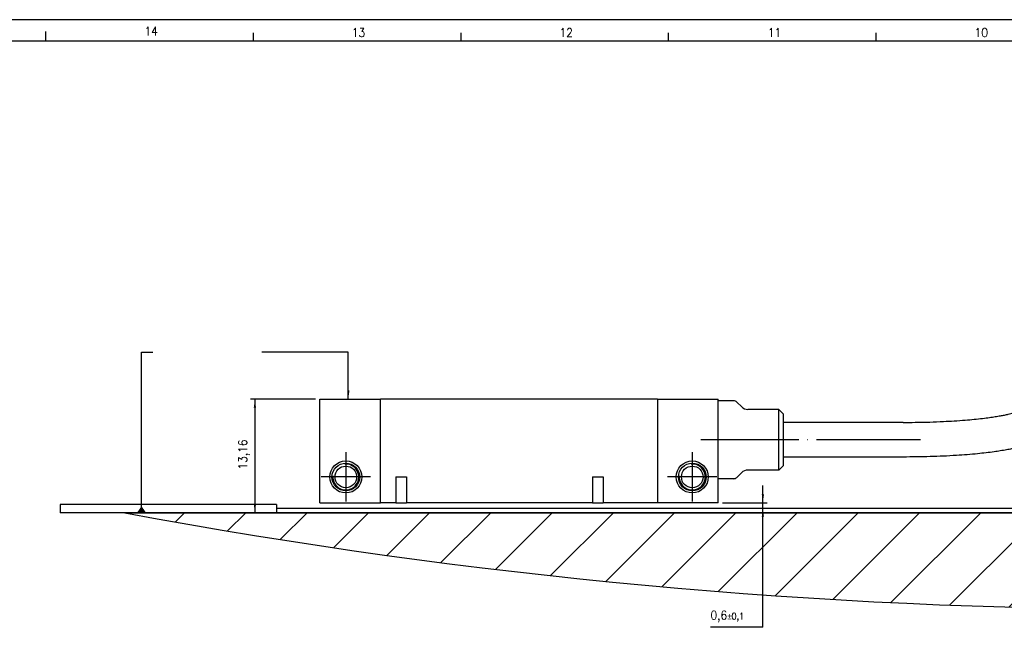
# Model space of a CAD drawing. Header units: millimetres. Extents: x -235 to 1395, y -109 to 485.
# Tile 5 of 17: x -77 to 150, y 344 to 485. Entities that reach past the tile are written whole.
import ezdxf

# ---------------------------------------------------------------- set-up
doc = ezdxf.new("R2010")
doc.units = ezdxf.units.MM
doc.linetypes.add('DOT_CENTER', pattern=[14, 12, -1, 0, -1])
doc.layers.add('1', color=7, linetype='Continuous')
doc.styles.add('CONVERTER_11', font='txt.shx', dxfattribs={"width": 0.9})
doc.dimstyles.new('ME10_DIM_13', dxfattribs={"dimtxt": 1, "dimasz": 1, "dimexe": 0.5, "dimexo": 0.5, "dimgap": 0.5, "dimtad": 1, "dimtih": 1, "dimtoh": 1, "dimdsep": 46, "dimtxsty": 'CONVERTER_11', "dimsah": 1, "dimcen": 0.09, "dimclrd": 2, "dimclre": 2, "dimclrt": 2, "dimadec": 0, "dimazin": 0, "dimtol": 1, "dimtp": 0.1, "dimtm": 0.1, "dimtfac": 0.75, "dimtdec": 0, "dimtix": 1, "dimtmove": 1, "dimatfit": 3, "dimfxl": 1, "dimtolj": 1, "dimtzin": 0, "dimarcsym": 0})
doc.dimstyles.new('ME10_DIM_14', dxfattribs={"dimtxt": 1, "dimasz": 1, "dimexe": 0.5, "dimexo": 0.5, "dimgap": 0.5, "dimtad": 1, "dimdsep": 46, "dimtxsty": 'CONVERTER_11', "dimsah": 1, "dimcen": 0.09, "dimclrd": 2, "dimclre": 2, "dimclrt": 2, "dimadec": 0, "dimazin": 0, "dimtfac": 1, "dimtdec": 4, "dimtix": 1, "dimtmove": 0, "dimatfit": 3, "dimfxl": 1, "dimtolj": 1, "dimtzin": 0, "dimarcsym": 0})
doc.dimstyles.get("Standard").update_dxf_attribs({"dimtxt": 0.18, "dimasz": 0.18, "dimexe": 0.18, "dimexo": 0.0625, "dimgap": 0.09, "dimtad": 0, "dimtih": 1, "dimtoh": 1, "dimdec": 4, "dimzin": 0, "dimdsep": 46, "dimtxsty": 'Standard', "dimcen": 0.09, "dimadec": 0, "dimazin": 0, "dimtfac": 1, "dimtdec": 4, "dimtofl": 0, "dimtmove": 0, "dimatfit": 3, "dimfxl": 1, "dimtolj": 1, "dimtzin": 0, "dimarcsym": 0})

# ---------------------------------------------------------------- blocks, each defined once
blk = doc.blocks.new('FLEJE_REGLA_EXPOSED_ADHESIVADA_520__17', base_point=(-34, 185.42))
at = {"color": 7, "linetype": 'Continuous'}
for p, q in [((-34, 186.42), (-34, 185.42)), ((-9, 186.42), (-34, 186.42)), ((-9, 185.42), (-34, 185.42)), ((-9, 186.42), (-9, 185.98)), ((-9, 185.98), (0.5, 185.98)), ((-9, 185.98), (-9, 185.42)), ((-9, 185.48), (108.93, 185.48)), ((108.89, 185.42), (-9, 185.42)), ((0.5, 185.96), (0.5, 185.98)), ((0.5, 185.96), (2.5, 185.96)), ((0.5, 185.94), (0.5, 185.96)), ((2.5, 185.94), (0.5, 185.94)), ((2.5, 185.96), (2.5, 185.94)), ((3, 185.94), (2.5, 185.94)), ((3, 185.98), (4, 185.98)), ((3, 185.94), (3, 185.98)), ((4, 185.98), (4, 185.94)), ((4.5, 185.94), (4, 185.94)), ((4.5, 185.96), (6.5, 185.96)), ((4.5, 185.96), (4.5, 185.94)), ((6.5, 185.94), (4.5, 185.94)), ((6.5, 185.98), (50.5, 185.98)), ((6.5, 185.98), (6.5, 185.96)), ((6.5, 185.96), (6.5, 185.94)), ((50.5, 185.96), (50.5, 185.98)), ((50.5, 185.96), (52.5, 185.96)), ((50.5, 185.94), (50.5, 185.96)), ((52.5, 185.94), (50.5, 185.94)), ((52.5, 185.96), (52.5, 185.94)), ((53, 185.94), (52.5, 185.94)), ((53, 185.94), (53, 185.98)), ((53, 185.98), (54, 185.98)), ((54, 185.98), (54, 185.94)), ((54.5, 185.94), (54, 185.94)), ((54.5, 185.96), (54.5, 185.94)), ((54.5, 185.96), (56.5, 185.96)), ((56.5, 185.94), (54.5, 185.94)), ((56.5, 185.98), (100.5, 185.98)), ((56.5, 185.98), (56.5, 185.96)), ((56.5, 185.96), (56.5, 185.94))]:
    blk.add_line(p, q, dxfattribs=at)
blk = doc.blocks.new('CABEZA_REGLA_EXPOSED__19', base_point=(-4, 186.58))
at = {"color": 7, "linetype": 'Continuous'}
for p, q in [((-4, 186.58), (-4, 198.58)), ((-4, 198.58), (3, 198.58)), ((3, 186.58), (3, 198.58)), ((35, 198.58), (3, 198.58)), ((35, 198.58), (35, 186.58)), ((35, 198.58), (42, 198.58)), ((42, 198.38), (42, 198.58)), ((42, 189.38), (42, 198.38)), ((43.79, 198.38), (42, 198.38)), ((44.71, 197.67), (44.15, 198.23)), ((90.84, 198.5), (97.09, 198.5)), ((97.09, 194.52), (97.09, 198.5)), ((49, 197.38), (45.41, 197.38)), ((49.5, 196.88), (49, 197.38)), ((49, 190.38), (49, 197.38)), ((49.5, 196.88), (49.5, 190.88)), ((63.34, 195.88), (49.5, 195.88)), ((90.84, 194.5), (97.09, 194.5)), ((97.09, 194.5), (97.09, 194.52)), ((63.34, 191.88), (49.5, 191.88)), ((44.71, 190.09), (44.15, 189.53)), ((49, 190.38), (45.41, 190.38)), ((49.5, 190.88), (49, 190.38)), ((4.78, 189.58), (4.78, 186.58)), ((4.78, 189.58), (6.02, 189.58)), ((6.02, 189.58), (6.02, 186.58)), ((27.48, 189.58), (28.72, 189.58)), ((27.48, 189.58), (27.48, 186.58)), ((28.72, 189.58), (28.72, 186.58)), ((43.79, 189.38), (42, 189.38)), ((42, 186.58), (42, 189.38)), ((-4, 186.58), (3, 186.58)), ((4.78, 186.58), (3, 186.58)), ((4.78, 186.58), (6.02, 186.58)), ((27.48, 186.58), (6.02, 186.58)), ((27.48, 186.58), (28.72, 186.58)), ((35, 186.58), (28.72, 186.58)), ((42, 186.58), (35, 186.58))]:
    blk.add_line(p, q, dxfattribs=at)
for centre, radius in [((-1, 189.58), 1.85), ((-1, 189.58), 1.6), ((39, 189.58), 1.85), ((39, 189.58), 1.6), ((-1, 189.58), 1.25), ((39, 189.58), 1.25)]:
    blk.add_circle(centre, radius, dxfattribs=at)
for centre, radius, start, end in [((43.79, 197.88), 0.5, 45, 90), ((45.41, 198.38), 1, 225, 270), ((45.41, 189.38), 1, 90, 135), ((43.79, 189.88), 0.5, 270, 315)]:
    blk.add_arc(centre, radius, start, end, dxfattribs=at)
for points, knots in [([(76.46, 197.09), (76.66, 197.15), (77.11, 197.29), (77.73, 197.44), (78.34, 197.57), (78.94, 197.68), (79.61, 197.79), (80.38, 197.9), (81.25, 198.01), (82.32, 198.13), (83.48, 198.23), (85.3, 198.36), (87.74, 198.47), (89.8, 198.49), (90.84, 198.5)], [0, 0, 0, 0, 0.62921, 1.420102, 1.920735, 2.501937, 3.237484, 3.957403, 4.829088, 5.884032, 7.17488, 8.336975, 11.355926, 14.497743, 14.497743, 14.497743, 14.497743]), ([(63.34, 195.88), (63.81, 195.88), (64.84, 195.89), (66.39, 195.92), (67.89, 195.98), (69.25, 196.06), (70.44, 196.14), (71.53, 196.24), (72.46, 196.34), (73.28, 196.44), (73.97, 196.54), (74.55, 196.64), (75.05, 196.73), (75.54, 196.83), (76, 196.95), (76.33, 197.05), (76.46, 197.09)], [0, 0, 0, 0, 1.413116, 3.102191, 4.651907, 5.906161, 7.186391, 8.221899, 9.202189, 10.000254, 10.67575, 11.293708, 11.77051, 12.197772, 12.794938, 13.210054, 13.210054, 13.210054, 13.210054]), ([(90.84, 194.5), (90.32, 194.5), (89.29, 194.49), (87.82, 194.46), (86.38, 194.4), (85.02, 194.33), (83.75, 194.24), (82.65, 194.14), (81.72, 194.04), (80.91, 193.94), (80.22, 193.84), (79.63, 193.74), (79.14, 193.65), (78.65, 193.55), (78.18, 193.43), (77.86, 193.33), (77.72, 193.29)], [0, 0, 0, 0, 1.560231, 3.102192, 4.400354, 5.906162, 7.186391, 8.221899, 9.20219, 10.000254, 10.67575, 11.293709, 11.77051, 12.197773, 12.780892, 13.210055, 13.210055, 13.210055, 13.210055]), ([(77.72, 193.29), (77.52, 193.23), (77.07, 193.09), (76.45, 192.94), (75.84, 192.81), (75.24, 192.7), (74.57, 192.59), (73.78, 192.47), (72.91, 192.36), (71.87, 192.25), (70.73, 192.15), (68.91, 192.02), (66.44, 191.91), (64.39, 191.89), (63.34, 191.88)], [0, 0, 0, 0, 0.62921, 1.420102, 1.920735, 2.501937, 3.237484, 3.957403, 4.896846, 5.884032, 7.083791, 8.336976, 11.355927, 14.497744, 14.497744, 14.497744, 14.497744])]:
    blk.add_open_spline(points, degree=3, knots=knots, dxfattribs=at)
at = {"layer": '1', "color": 2, "linetype": 'DOT_CENTER'}
for p, q in [((88.84, 196.5), (99.09, 196.5)), ((45.79, 193.88), (40, 193.88)), ((46.71, 193.88), (42.15, 193.88)), ((65.34, 193.88), (43.41, 193.88)), ((-1, 192.43), (-1, 186.73)), ((39, 192.43), (39, 186.73)), ((1.85, 189.58), (-3.85, 189.58)), ((41.85, 189.58), (36.15, 189.58))]:
    blk.add_line(p, q, dxfattribs=at)
at = {"layer": '1', "color": 30, "linetype": 'Continuous'}
for centre in [(-1, 189.58), (39, 189.58)]:
    blk.add_arc(centre, 1.5, 175, 95, dxfattribs=at)
blk = doc.blocks.new('REGLA_EXPOSED_ADHESIVADA__20', base_point=(-34, 185.42))
for name, p in [('CABEZA_REGLA_EXPOSED__19', (-4, 186.58)), ('FLEJE_REGLA_EXPOSED_ADHESIVADA_520__17', (-34, 185.42))]:
    blk.add_blockref(name, p)
blk = doc.blocks.new('EXA_520__21', base_point=(-34, 185.42))
blk.add_blockref('REGLA_EXPOSED_ADHESIVADA__20', (-34, 185.42))
blk = doc.blocks.new('*D52')
at = {"layer": '1', "color": 2, "linetype": 'Continuous'}
for p, q in [((47.15, 172.22), (47.15, 188.58)), ((42.5, 186.58), (47.65, 186.58)), ((1, 185.98), (47.65, 185.98)), ((47.15, 172.22), (41.11, 172.22))]:
    blk.add_line(p, q, dxfattribs=at)
at = {"layer": '1', "color": 2}
for points in [[(47.02, 187.58), (47.28, 187.58), (47.15, 186.58)], [(47.28, 184.98), (47.02, 184.98), (47.15, 185.98)]]:
    blk.add_solid(points, dxfattribs=at)
at = {"layer": '1', "color": 2, "insert": (41.11, 172.82), "char_height": 1, "attachment_point": 7, "rotation": 0.0001, "line_spacing_factor": 0.60024, "style": 'CONVERTER_11'}
blk.add_mtext('\\C2;0,6\\C2;\\H0.75;{\\Fgdt;`}0,1', dxfattribs=at)
blk = doc.blocks.new('*D53')
at = {"layer": '1', "color": 2, "linetype": 'Continuous'}
for p, q in [((-4.5, 198.58), (-12, 198.58)), ((-11.5, 198.58), (-11.5, 185.42)), ((-9.5, 185.42), (-12, 185.42))]:
    blk.add_line(p, q, dxfattribs=at)
at = {"layer": '1', "color": 2}
for points in [[(-11.37, 197.58), (-11.63, 197.58), (-11.5, 198.58)], [(-11.63, 186.42), (-11.37, 186.42), (-11.5, 185.42)]]:
    blk.add_solid(points, dxfattribs=at)
at = {"layer": '1', "color": 2, "insert": (-12.1, 190.44), "char_height": 1, "attachment_point": 7, "rotation": 90, "line_spacing_factor": 0.60024, "style": 'CONVERTER_11'}
blk.add_mtext('13,16', dxfattribs=at)
blk = doc.blocks.new('Marco_a1', base_point=(184.81, 187.78))
at = {"layer": '1', "color": 2, "linetype": 'Continuous'}
for p, q in [((604.81, 484.78), (-235.19, 484.78)), ((-71.36, 482.06), (-71.36, 480.06)), ((-23.42, 481.78), (-23.42, 479.78)), ((24.52, 481.78), (24.52, 479.78)), ((72.46, 481.78), (72.46, 479.78)), ((120.4, 481.78), (120.4, 479.78))]:
    blk.add_line(p, q, dxfattribs=at)
at = {"layer": '1', "color": 7, "linetype": 'Continuous'}
blk.add_line((599.81, 479.78), (-215.19, 479.78), dxfattribs=at)
at = {"layer": '1', "color": 2, "char_height": 2, "attachment_point": 4, "line_spacing_factor": 1.20048, "style": 'CONVERTER_11'}
for s, insert in [('14', (-48.52, 482.14)), ('13', (-0.6, 481.8)), ('12', (47.35, 481.8)), ('11', (95.45, 481.8)), ('10', (143.2, 481.8))]:
    blk.add_mtext(s, dxfattribs=dict(at, insert=insert))
blk = doc.blocks.new('Top', base_point=(184.81, 187.78))
blk.add_blockref('Marco_a1', (184.81, 187.78))
blk = doc.blocks.new('_dummy_frame__38', base_point=(-235.19, -174.57))
blk.add_blockref('Top', (184.81, 187.78))
blk = doc.blocks.new('_dummy_frame__39', base_point=(-346.5, -309.51))
at = {"layer": '1'}
blk.add_blockref('_dummy_frame__38', (-235.19, -174.57), dxfattribs=at)
blk = doc.blocks.new('Inferior1', base_point=(54, 192))
at = {"layer": '1', "linetype": 'Continuous'}
h = blk.add_hatch(dxfattribs=at)
h.set_pattern_fill('_USER', color=3, scale=5, angle=45, pattern_type=0)
h.set_pattern_definition([(45, (0, 0), (-3.53553, 3.53553), [])])
edge = h.paths.add_edge_path()
edge.add_line((-26.5, 185.45), (214.5, 185.45))
edge.add_arc((94, 830.571), 656.279, 259.419838, 280.580162, ccw=False)
at = {"layer": '1', "color": 7, "linetype": 'Continuous'}
blk.add_line((-26.5, 185.45), (214.5, 185.45), dxfattribs=at)
blk.add_arc((94, 830.571), 656.279, 259.419838, 280.580162, dxfattribs=at)
at = {"layer": '1', "color": 2}
for points in [[(-0.845, 199.58), (-0.582, 199.58), (-0.713, 198.58)], [(-24.588, 186.2), (-25.118, 185.45), (-24.057, 185.45)]]:
    blk.add_solid(points, dxfattribs=at)
blk.add_blockref('EXA_520__21', (-34, 185.42))
at = {"layer": '1'}
dim = blk.add_linear_dim(base=(-11.5, 198.58), p1=(-9, 185.42), p2=(-4, 198.58), angle=90, dimstyle='ME10_DIM_14', dxfattribs=at)
dim.commit()
dim.dimension.update_dxf_attribs({"geometry": '*D53', "text_midpoint": (-12.55, 191.97), "text_rotation": 90})
dim = blk.add_linear_dim(base=(47.147, 185.98), p1=(42, 186.58), p2=(0.5, 185.98), angle=90, dimstyle='ME10_DIM_13', dxfattribs=at)
dim.commit()
dim.dimension.update_dxf_attribs({"geometry": '*D52', "text_midpoint": (43.129, 173.268), "dimtype": 160, "text_rotation": 0.00014})
at = {"layer": '1', "color": 2, "linetype": 'Continuous', "has_arrowhead": 0}
for points in [[(-24.588, 185.45), (-24.588, 204.007), (-23.269, 204.007)], [(-0.713, 198.58), (-0.713, 204.007), (-10.713, 204.007)]]:
    blk.add_leader(points, dimstyle='Standard', dxfattribs=at)

msp = doc.modelspace()

# ---------------------------------------------------------------- block references
at = {"xscale": 2, "yscale": 2, "zscale": 2}
msp.add_blockref('Inferior1', (108, 384), dxfattribs=at)
at = {"layer": '1'}
msp.add_blockref('_dummy_frame__39', (-346.5, -309.51), dxfattribs=at)

doc.saveas('drawing.dxf')
